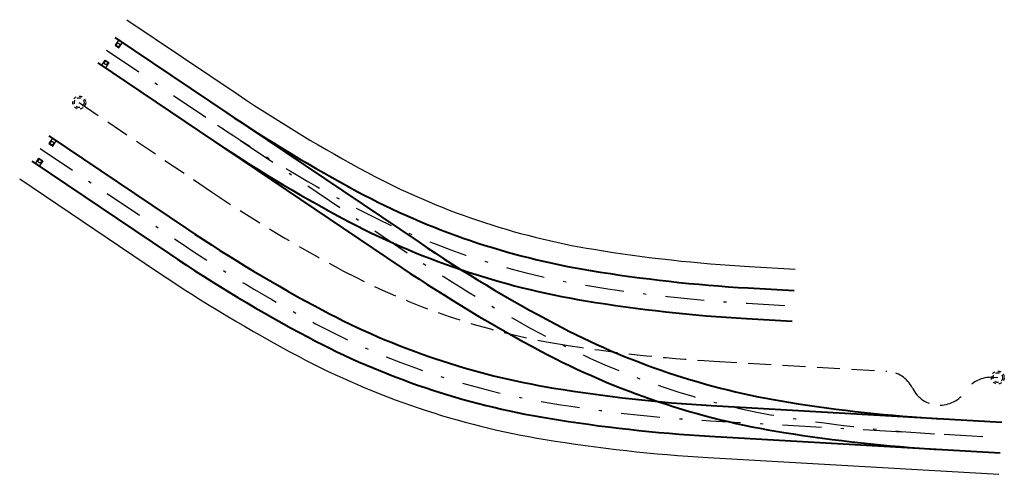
# Model space of a CAD drawing. Header units: metres. Extents: x 6603819 to 6604192, y 5739806 to 5740030.
# Tile 1 of 4: x 6603819 to 6603851, y 5739848 to 5739863. Entities that reach past the tile are written whole.
import ezdxf

# ---------------------------------------------------------------- set-up
doc = ezdxf.new("R2010")
doc.units = ezdxf.units.M
doc.linetypes.add('DASHDOT', pattern=[25.4, 12.7, -6.35, 0, -6.35])
doc.linetypes.add('HIDDEN', pattern=[0.375, 0.25, -0.125])
for name, color, linetype, lineweight in [('OBRZEŻE_BET_8X40', 236, 'Continuous', 30), ('ODW_DRENAZ', 5, 'HIDDEN', 30), ('ODW_DRENAZ_NAJN', 5, 'HIDDEN', 30), ('OSIE_TORU', 10, 'DASHDOT', 30), ('szyny 60R2', 14, 'Continuous', 40)]:
    doc.layers.add(name, color=color, linetype=linetype, lineweight=lineweight)

msp = doc.modelspace()

# ---------------------------------------------------------------- linework, layer by layer
at = {"color": 252}
for points in [[(6603822.402, 5739861.988), (6603822.284, 5739861.813), (6603822.409, 5739861.73), (6603822.526, 5739861.904)], [(6603821.843, 5739861.158), (6603821.96, 5739861.332), (6603822.085, 5739861.249), (6603821.967, 5739861.075)], [(6603820.242, 5739858.782), (6603820.124, 5739858.608), (6603820.249, 5739858.524), (6603820.366, 5739858.698)], [(6603819.683, 5739857.953), (6603819.8, 5739858.127), (6603819.925, 5739858.043), (6603819.807, 5739857.869)]]:
    msp.add_lwpolyline(points, close=True, dxfattribs=at)
at = {"color": 252, "linetype": 'HIDDEN', "ltscale": 0.2}
for centre in [(6603822.383, 5739861.825), (6603821.986, 5739861.237), (6603820.223, 5739858.62), (6603819.826, 5739858.031)]:
    msp.add_circle(centre, 0.054, dxfattribs=at)
at = {"layer": 'OBRZEŻE_BET_8X40', "color": 252, "flags": 128}
for points in [[(6603822.673, 5739862.649), (6603826.3, 5739860.205, 0.025259), (6603830.52, 5739857.662, 0.082531), (6603837.91, 5739855.154, 0.026186), (6603842.987, 5739854.592), (6603844.485, 5739854.506)], [(6603819.172, 5739857.453), (6603823.671, 5739854.422, 0.026187), (6603828.267, 5739851.664, 0.081598), (6603836.316, 5739848.949, 0.026186), (6603841.643, 5739848.36), (6603851.131, 5739847.811)]]:
    msp.add_lwpolyline(points, format="xyb", dxfattribs=at)
at = {"layer": 'ODW_DRENAZ', "color": 252, "ltscale": 3}
msp.add_lwpolyline([(6603821.114, 5739859.943), (6603825.431, 5739857.034, 0.026187), (6603829.744, 5739854.446, 0.081598), (6603836.826, 5739852.057, 0.026186), (6603841.825, 5739851.504), (6603847.467, 5739851.178, -0.269235), (6603848.305, 5739850.624, 0.580552), (6603850.039, 5739850.524, -0.269235), (6603850.935, 5739850.977), (6603851.093, 5739850.968)], format="xyb", dxfattribs=at)
at = {"layer": 'ODW_DRENAZ', "color": 252, "ltscale": 0.1}
msp.add_circle((6603851.093, 5739850.968), 0.212, dxfattribs=at)
at = {"layer": 'ODW_DRENAZ', "color": 252, "ltscale": 0.5}
msp.add_circle((6603851.093, 5739850.968), 0.158, dxfattribs=at)
at = {"layer": 'ODW_DRENAZ_NAJN', "color": 252, "ltscale": 0.1}
msp.add_circle((6603821.114, 5739859.943), 0.212, dxfattribs=at)
at = {"layer": 'ODW_DRENAZ_NAJN', "color": 252, "ltscale": 0.5}
msp.add_circle((6603821.114, 5739859.943), 0.158, dxfattribs=at)
at = {"layer": 'OSIE_TORU', "color": 252, "ltscale": 0.1, "flags": 128}
for points in [[(6603822.002, 5739861.654), (6603831.925, 5739854.969, 0.026187), (6603836.412, 5739852.275, 0.082531), (6603844.185, 5739849.67, 0.025258), (6603849.203, 5739849.124)], [(6603825.63, 5739859.21, 0.025259), (6603829.954, 5739856.604, 0.082531), (6603837.716, 5739853.97, 0.026186), (6603842.918, 5739853.394), (6603844.416, 5739853.308)], [(6603819.842, 5739858.448), (6603824.342, 5739855.417, 0.026187), (6603828.829, 5739852.724, 0.081598), (6603836.51, 5739850.133, 0.026186), (6603841.712, 5739849.558), (6603851.2, 5739849.009)]]:
    msp.add_lwpolyline(points, format="xyb", dxfattribs=at)
at = {"layer": 'szyny 60R2', "color": 252, "ltscale": 3, "flags": 128}
for points in [[(6603822.281, 5739862.069), (6603832.204, 5739855.383, 0.026187), (6603836.647, 5739852.717, 0.082531), (6603844.264, 5739850.164, 0.025258), (6603849.232, 5739849.623, 0.025258)], [(6603821.723, 5739861.239), (6603831.645, 5739854.554, 0.026187), (6603836.178, 5739851.834, 0.082531), (6603844.105, 5739849.176, 0.025258), (6603849.175, 5739848.625, 0.025258)], [(6603825.909, 5739859.625, 0.025259), (6603830.19, 5739857.045, 0.082531), (6603837.797, 5739854.463, 0.026186), (6603842.947, 5739853.893), (6603844.444, 5739853.807)], [(6603820.122, 5739858.863), (6603824.621, 5739855.831, 0.026187), (6603829.064, 5739853.165, 0.081598), (6603836.591, 5739850.626, 0.026186), (6603841.741, 5739850.057), (6603851.229, 5739849.508)], [(6603825.35, 5739858.795, 0.025259), (6603829.718, 5739856.163, 0.082531), (6603837.635, 5739853.476, 0.026186), (6603842.889, 5739852.895), (6603844.387, 5739852.809)], [(6603819.563, 5739858.034), (6603824.062, 5739855.002, 0.026187), (6603828.595, 5739852.282, 0.081598), (6603836.429, 5739849.639, 0.026186), (6603841.683, 5739849.058), (6603851.171, 5739848.51)]]:
    msp.add_lwpolyline(points, format="xyb", dxfattribs=at)

doc.saveas('drawing.dxf')
